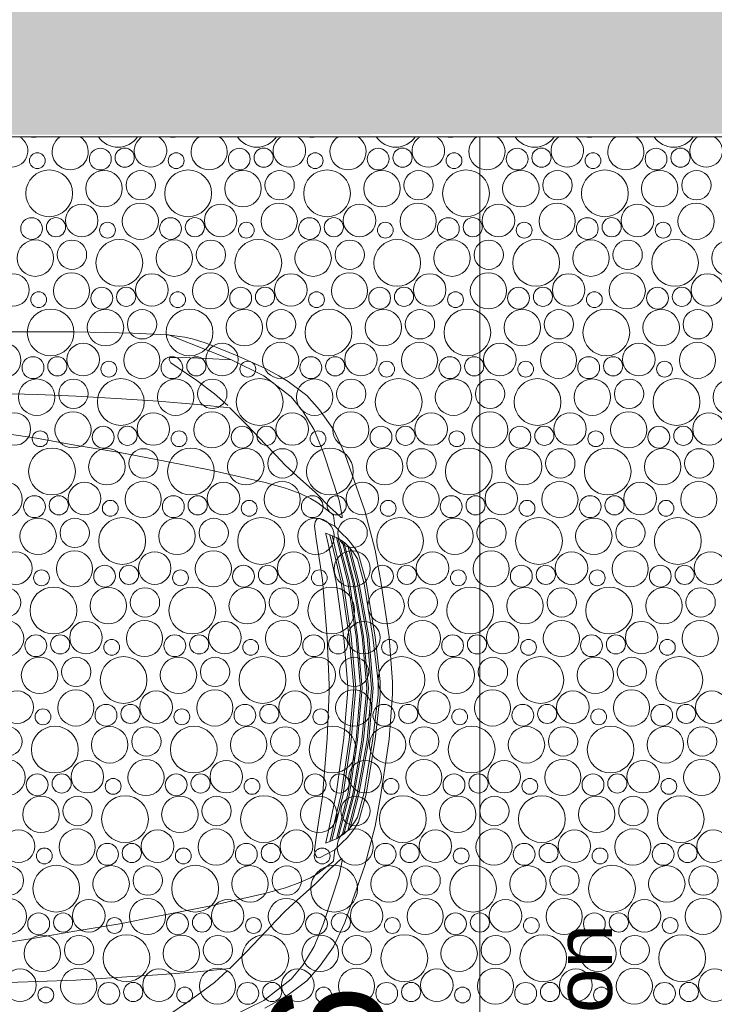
# Model space of a CAD drawing. Header units: metres. Extents: x -167 to 338, y -186 to 508.
# Tile 135 of 256: x 70.96 to 72.78, y 33.73 to 36.31. Entities that reach past the tile are written whole.
import ezdxf
from ezdxf.enums import TextEntityAlignment as Align

# ---------------------------------------------------------------- set-up
doc = ezdxf.new("R2010")
doc.units = ezdxf.units.M
doc.header["$MEASUREMENT"] = 0
doc.linetypes.add('Öffnungslinie Tür Fenster', pattern=[0.23, 0.15, -0.08])
for name, color, linetype in [('50 Sanitäreinrichtung', 7, 'Continuous'), ('60 Gelände 2D Übersicht', 7, 'Continuous'), ('60 Stellplätze', 7, 'Continuous')]:
    doc.layers.add(name, color=color, linetype=linetype)
doc.styles.add('ERSTELLTER_STIL_1', font='arial.ttf')
doc.styles.add('ERSTELLTER_STIL_2', font='arial.ttf')

# ---------------------------------------------------------------- blocks, each defined once
blk = doc.blocks.new('*X45', base_point=(27236.1321, 33357.279))
at = {"layer": '60 Gelände 2D Übersicht', "color": 9, "linetype": 'Continuous', "lineweight": 18}
for centre, radius in [((71.0044, 35.9365), 0.0207), ((71.1695, 35.9406), 0.0286), ((71.2333, 35.9442), 0.0251), ((71.3681, 35.9365), 0.0207), ((71.5332, 35.9406), 0.0286), ((71.597, 35.9442), 0.0251), ((71.7318, 35.9365), 0.0207), ((71.8969, 35.9406), 0.0286), ((71.9607, 35.9442), 0.0251), ((72.0955, 35.9365), 0.0207), ((72.2606, 35.9406), 0.0286), ((72.3244, 35.9442), 0.0251), ((72.4592, 35.9365), 0.0207), ((72.6243, 35.9406), 0.0286), ((72.6882, 35.9442), 0.0251), ((71.0356, 35.8508), 0.0612), ((71.1792, 35.8633), 0.0477), ((71.2752, 35.8721), 0.0384), ((71.3993, 35.8508), 0.0612), ((71.5429, 35.8633), 0.0477), ((71.6389, 35.8721), 0.0384), ((71.763, 35.8508), 0.0612), ((71.9066, 35.8633), 0.0477), ((72.0026, 35.8721), 0.0384), ((72.1267, 35.8508), 0.0612), ((72.2703, 35.8633), 0.0477), ((72.3663, 35.8721), 0.0384), ((72.4904, 35.8508), 0.0612), ((72.634, 35.8633), 0.0477), ((72.73, 35.8721), 0.0384), ((71.1207, 35.7799), 0.0426), ((71.2742, 35.7777), 0.0473), ((71.4844, 35.7799), 0.0426), ((71.6379, 35.7777), 0.0473), ((71.8481, 35.7799), 0.0426), ((72.0016, 35.7777), 0.0473), ((72.2118, 35.7799), 0.0426), ((72.3653, 35.7777), 0.0473), ((72.5755, 35.7799), 0.0426), ((72.729, 35.7777), 0.0473), ((70.9895, 35.7586), 0.0286), ((71.0533, 35.7622), 0.0251), ((71.1881, 35.7545), 0.0207), ((71.3532, 35.7586), 0.0286), ((71.417, 35.7622), 0.0251), ((71.5518, 35.7545), 0.0207), ((71.7169, 35.7586), 0.0286), ((71.7807, 35.7622), 0.0251), ((71.9155, 35.7545), 0.0207), ((72.0806, 35.7586), 0.0286), ((72.1444, 35.7622), 0.0251), ((72.2792, 35.7545), 0.0207), ((72.4443, 35.7586), 0.0286), ((72.5082, 35.7622), 0.0251), ((72.6429, 35.7545), 0.0207), ((70.9992, 35.6813), 0.0477), ((71.0952, 35.6901), 0.0384), ((71.2193, 35.6688), 0.0612), ((71.3629, 35.6813), 0.0477), ((71.4589, 35.6901), 0.0384), ((71.583, 35.6688), 0.0612), ((71.7266, 35.6813), 0.0477), ((71.8226, 35.6901), 0.0384), ((71.9467, 35.6688), 0.0612), ((72.0903, 35.6813), 0.0477), ((72.1863, 35.6901), 0.0384), ((72.3104, 35.6688), 0.0612), ((72.454, 35.6813), 0.0477), ((72.55, 35.6901), 0.0384), ((72.6741, 35.6688), 0.0612), ((72.8177, 35.6813), 0.0477), ((70.9407, 35.5979), 0.0426), ((71.0942, 35.5957), 0.0473), ((71.3044, 35.5979), 0.0426), ((71.4579, 35.5957), 0.0473), ((71.6681, 35.5979), 0.0426), ((71.8216, 35.5957), 0.0473), ((72.0318, 35.5979), 0.0426), ((72.1853, 35.5957), 0.0473), ((72.3955, 35.5979), 0.0426), ((72.549, 35.5957), 0.0473), ((72.7592, 35.5979), 0.0426), ((71.0081, 35.5725), 0.0207), ((71.1732, 35.5766), 0.0286), ((71.237, 35.5802), 0.0251), ((71.3718, 35.5725), 0.0207), ((71.5369, 35.5766), 0.0286), ((71.6007, 35.5802), 0.0251), ((71.7355, 35.5725), 0.0207), ((71.9006, 35.5766), 0.0286), ((71.9644, 35.5802), 0.0251), ((72.0992, 35.5725), 0.0207), ((72.2643, 35.5766), 0.0286), ((72.3282, 35.5802), 0.0251), ((72.4629, 35.5725), 0.0207), ((72.628, 35.5766), 0.0286), ((72.6919, 35.5802), 0.0251), ((71.0393, 35.4868), 0.0612), ((71.1829, 35.4993), 0.0477), ((71.2789, 35.5081), 0.0384), ((71.403, 35.4868), 0.0612), ((71.5466, 35.4993), 0.0477), ((71.6426, 35.5081), 0.0384), ((71.7667, 35.4868), 0.0612), ((71.9103, 35.4993), 0.0477), ((72.0063, 35.5081), 0.0384), ((72.1304, 35.4868), 0.0612), ((72.274, 35.4993), 0.0477), ((72.37, 35.5081), 0.0384), ((72.4941, 35.4868), 0.0612), ((72.6377, 35.4993), 0.0477), ((72.7337, 35.5081), 0.0384), ((70.9142, 35.4138), 0.0473), ((71.1244, 35.4159), 0.0426), ((71.2779, 35.4138), 0.0473), ((71.4881, 35.4159), 0.0426), ((71.6416, 35.4138), 0.0473), ((71.8518, 35.4159), 0.0426), ((72.0053, 35.4138), 0.0473), ((72.2155, 35.4159), 0.0426), ((72.369, 35.4138), 0.0473), ((72.5792, 35.4159), 0.0426), ((72.7327, 35.4138), 0.0473), ((70.9932, 35.3946), 0.0286), ((71.057, 35.3982), 0.0251), ((71.3569, 35.3946), 0.0286), ((71.4207, 35.3982), 0.0251), ((71.7206, 35.3946), 0.0286), ((71.7844, 35.3982), 0.0251), ((72.0843, 35.3946), 0.0286), ((72.1482, 35.3982), 0.0251), ((72.448, 35.3946), 0.0286), ((72.5119, 35.3982), 0.0251), ((71.1918, 35.3905), 0.0207), ((71.5555, 35.3905), 0.0207), ((71.9192, 35.3905), 0.0207), ((72.2829, 35.3905), 0.0207), ((72.6466, 35.3905), 0.0207), ((71.0029, 35.3173), 0.0477), ((71.0989, 35.3261), 0.0384), ((71.223, 35.3048), 0.0612), ((71.3666, 35.3173), 0.0477), ((71.4626, 35.3261), 0.0384), ((71.5867, 35.3048), 0.0612), ((71.7303, 35.3173), 0.0477), ((71.8263, 35.3261), 0.0384), ((71.9504, 35.3048), 0.0612), ((72.094, 35.3173), 0.0477), ((72.19, 35.3261), 0.0384), ((72.3141, 35.3048), 0.0612), ((72.4577, 35.3173), 0.0477), ((72.5537, 35.3261), 0.0384), ((72.6778, 35.3048), 0.0612), ((72.8214, 35.3173), 0.0477), ((70.9444, 35.2339), 0.0426), ((71.0979, 35.2318), 0.0473), ((71.3081, 35.2339), 0.0426), ((71.4616, 35.2318), 0.0473), ((71.6718, 35.2339), 0.0426), ((71.8253, 35.2318), 0.0473), ((72.0355, 35.2339), 0.0426), ((72.189, 35.2318), 0.0473), ((72.3992, 35.2339), 0.0426), ((72.5527, 35.2318), 0.0473), ((72.7629, 35.2339), 0.0426), ((71.1769, 35.2126), 0.0286), ((71.2407, 35.2162), 0.0251), ((71.5406, 35.2126), 0.0286), ((71.6044, 35.2162), 0.0251), ((71.9043, 35.2126), 0.0286), ((71.9682, 35.2162), 0.0251), ((72.268, 35.2126), 0.0286), ((72.3319, 35.2162), 0.0251), ((72.6317, 35.2126), 0.0286), ((72.6956, 35.2162), 0.0251), ((71.0118, 35.2085), 0.0207), ((71.3755, 35.2085), 0.0207), ((71.7392, 35.2085), 0.0207), ((72.1029, 35.2085), 0.0207), ((72.4666, 35.2085), 0.0207), ((71.043, 35.1228), 0.0612), ((71.1866, 35.1353), 0.0477), ((71.2826, 35.1441), 0.0384), ((71.4067, 35.1228), 0.0612), ((71.5503, 35.1353), 0.0477), ((71.6463, 35.1441), 0.0384), ((71.7704, 35.1228), 0.0612), ((71.914, 35.1353), 0.0477), ((72.01, 35.1441), 0.0384), ((72.1341, 35.1228), 0.0612), ((72.2777, 35.1353), 0.0477), ((72.3737, 35.1441), 0.0384), ((72.4978, 35.1228), 0.0612), ((72.6414, 35.1353), 0.0477), ((72.7374, 35.1441), 0.0384), ((70.9179, 35.0498), 0.0473), ((71.1281, 35.0519), 0.0426), ((71.2816, 35.0498), 0.0473), ((71.4918, 35.0519), 0.0426), ((71.6453, 35.0498), 0.0473), ((71.8555, 35.0519), 0.0426), ((72.009, 35.0498), 0.0473), ((72.2192, 35.0519), 0.0426), ((72.3727, 35.0498), 0.0473), ((72.5829, 35.0519), 0.0426), ((72.7364, 35.0498), 0.0473), ((70.9969, 35.0307), 0.0286), ((71.0607, 35.0342), 0.0251), ((71.3606, 35.0307), 0.0286), ((71.4244, 35.0342), 0.0251), ((71.7243, 35.0307), 0.0286), ((71.7882, 35.0342), 0.0251), ((72.088, 35.0307), 0.0286), ((72.1519, 35.0342), 0.0251), ((72.4517, 35.0307), 0.0286), ((72.5156, 35.0342), 0.0251), ((71.1955, 35.0265), 0.0207), ((71.5592, 35.0265), 0.0207), ((71.9229, 35.0265), 0.0207), ((72.2866, 35.0265), 0.0207), ((72.6503, 35.0265), 0.0207), ((71.0066, 34.9533), 0.0477), ((71.1026, 34.9621), 0.0384), ((71.2267, 34.9409), 0.0612), ((71.3703, 34.9533), 0.0477), ((71.4663, 34.9621), 0.0384), ((71.5904, 34.9409), 0.0612), ((71.734, 34.9533), 0.0477), ((71.83, 34.9621), 0.0384), ((71.9541, 34.9409), 0.0612), ((72.0977, 34.9533), 0.0477), ((72.1937, 34.9621), 0.0384), ((72.3178, 34.9409), 0.0612), ((72.4614, 34.9533), 0.0477), ((72.5574, 34.9621), 0.0384), ((72.6815, 34.9409), 0.0612), ((70.9481, 34.8699), 0.0426), ((71.1016, 34.8678), 0.0473), ((71.3118, 34.8699), 0.0426), ((71.4653, 34.8678), 0.0473), ((71.6755, 34.8699), 0.0426), ((71.829, 34.8678), 0.0473), ((72.0392, 34.8699), 0.0426), ((72.1927, 34.8678), 0.0473), ((72.4029, 34.8699), 0.0426), ((72.5564, 34.8678), 0.0473), ((72.7666, 34.8699), 0.0426), ((71.1806, 34.8487), 0.0286), ((71.2444, 34.8522), 0.0251), ((71.5443, 34.8487), 0.0286), ((71.6082, 34.8522), 0.0251), ((71.908, 34.8487), 0.0286), ((71.9719, 34.8522), 0.0251), ((72.2717, 34.8487), 0.0286), ((72.3356, 34.8522), 0.0251), ((72.6354, 34.8487), 0.0286), ((72.6993, 34.8522), 0.0251), ((71.0155, 34.8445), 0.0207), ((71.3792, 34.8445), 0.0207), ((71.7429, 34.8445), 0.0207), ((72.1066, 34.8445), 0.0207), ((72.4703, 34.8445), 0.0207), ((71.0467, 34.7589), 0.0612), ((71.4104, 34.7589), 0.0612), ((71.7741, 34.7589), 0.0612), ((72.1378, 34.7589), 0.0612), ((72.5015, 34.7589), 0.0612), ((70.9226, 34.7801), 0.0384), ((71.1903, 34.7713), 0.0477), ((71.2863, 34.7801), 0.0384), ((71.554, 34.7713), 0.0477), ((71.65, 34.7801), 0.0384), ((71.9177, 34.7713), 0.0477), ((72.0137, 34.7801), 0.0384), ((72.2814, 34.7713), 0.0477), ((72.3774, 34.7801), 0.0384), ((72.6451, 34.7713), 0.0477), ((72.7411, 34.7801), 0.0384), ((70.9216, 34.6858), 0.0473), ((71.1318, 34.6879), 0.0426), ((71.2853, 34.6858), 0.0473), ((71.4955, 34.6879), 0.0426), ((71.649, 34.6858), 0.0473), ((71.8592, 34.6879), 0.0426), ((72.0127, 34.6858), 0.0473), ((72.2229, 34.6879), 0.0426), ((72.3764, 34.6858), 0.0473), ((72.5866, 34.6879), 0.0426), ((72.7401, 34.6858), 0.0473), ((71.0006, 34.6667), 0.0286), ((71.0644, 34.6702), 0.0251), ((71.3643, 34.6667), 0.0286), ((71.4282, 34.6702), 0.0251), ((71.728, 34.6667), 0.0286), ((71.7919, 34.6702), 0.0251), ((72.0917, 34.6667), 0.0286), ((72.1556, 34.6702), 0.0251), ((72.4554, 34.6667), 0.0286), ((72.5193, 34.6702), 0.0251), ((71.1992, 34.6625), 0.0207), ((71.5629, 34.6625), 0.0207), ((71.9266, 34.6625), 0.0207), ((72.2903, 34.6625), 0.0207), ((72.654, 34.6625), 0.0207), ((71.0103, 34.5893), 0.0477), ((71.1063, 34.5981), 0.0384), ((71.2304, 34.5769), 0.0612), ((71.374, 34.5893), 0.0477), ((71.47, 34.5981), 0.0384), ((71.5941, 34.5769), 0.0612), ((71.7377, 34.5893), 0.0477), ((71.8337, 34.5981), 0.0384), ((71.9578, 34.5769), 0.0612), ((72.1014, 34.5893), 0.0477), ((72.1974, 34.5981), 0.0384), ((72.3215, 34.5769), 0.0612), ((72.4651, 34.5893), 0.0477), ((72.5611, 34.5981), 0.0384), ((72.6853, 34.5769), 0.0612), ((70.9518, 34.5059), 0.0426), ((71.1053, 34.5038), 0.0473), ((71.3155, 34.5059), 0.0426), ((71.469, 34.5038), 0.0473), ((71.6792, 34.5059), 0.0426), ((71.8327, 34.5038), 0.0473), ((72.0429, 34.5059), 0.0426), ((72.1964, 34.5038), 0.0473), ((72.4066, 34.5059), 0.0426), ((72.5601, 34.5038), 0.0473), ((72.7704, 34.5059), 0.0426), ((71.1843, 34.4847), 0.0286), ((71.2482, 34.4882), 0.0251), ((71.548, 34.4847), 0.0286), ((71.6119, 34.4882), 0.0251), ((71.9117, 34.4847), 0.0286), ((71.9756, 34.4882), 0.0251), ((72.2754, 34.4847), 0.0286), ((72.3393, 34.4882), 0.0251), ((72.6392, 34.4847), 0.0286), ((72.703, 34.4882), 0.0251), ((71.0192, 34.4805), 0.0207), ((71.3829, 34.4805), 0.0207), ((71.7466, 34.4805), 0.0207), ((72.1103, 34.4805), 0.0207), ((72.474, 34.4805), 0.0207), ((70.9263, 34.4161), 0.0384), ((71.0504, 34.3949), 0.0612), ((71.194, 34.4073), 0.0477), ((71.29, 34.4161), 0.0384), ((71.4141, 34.3949), 0.0612), ((71.5577, 34.4073), 0.0477), ((71.6537, 34.4161), 0.0384), ((71.7778, 34.3949), 0.0612), ((71.9214, 34.4073), 0.0477), ((72.0174, 34.4161), 0.0384), ((72.1415, 34.3949), 0.0612), ((72.2851, 34.4073), 0.0477), ((72.3811, 34.4161), 0.0384), ((72.5053, 34.3949), 0.0612), ((72.6488, 34.4073), 0.0477), ((72.7449, 34.4161), 0.0384), ((70.9253, 34.3218), 0.0473), ((71.1355, 34.3239), 0.0426), ((71.289, 34.3218), 0.0473), ((71.4992, 34.3239), 0.0426), ((71.6527, 34.3218), 0.0473), ((71.8629, 34.3239), 0.0426), ((72.0164, 34.3218), 0.0473), ((72.2266, 34.3239), 0.0426), ((72.3801, 34.3218), 0.0473), ((72.5904, 34.3239), 0.0426), ((72.7438, 34.3218), 0.0473), ((71.0043, 34.3027), 0.0286), ((71.0682, 34.3062), 0.0251), ((71.368, 34.3027), 0.0286), ((71.4319, 34.3062), 0.0251), ((71.7317, 34.3027), 0.0286), ((71.7956, 34.3062), 0.0251), ((72.0954, 34.3027), 0.0286), ((72.1593, 34.3062), 0.0251), ((72.4592, 34.3027), 0.0286), ((72.523, 34.3062), 0.0251), ((71.2029, 34.2985), 0.0207), ((71.5666, 34.2985), 0.0207), ((71.9303, 34.2985), 0.0207), ((72.294, 34.2985), 0.0207), ((72.6577, 34.2985), 0.0207), ((71.014, 34.2253), 0.0477), ((71.11, 34.2341), 0.0384), ((71.2341, 34.2129), 0.0612), ((71.3777, 34.2253), 0.0477), ((71.4737, 34.2341), 0.0384), ((71.5978, 34.2129), 0.0612), ((71.7414, 34.2253), 0.0477), ((71.8374, 34.2341), 0.0384), ((71.9615, 34.2129), 0.0612), ((72.1051, 34.2253), 0.0477), ((72.2011, 34.2341), 0.0384), ((72.3253, 34.2129), 0.0612), ((72.4688, 34.2253), 0.0477), ((72.5649, 34.2341), 0.0384), ((72.689, 34.2129), 0.0612), ((70.9555, 34.1419), 0.0426), ((71.109, 34.1398), 0.0473), ((71.3192, 34.1419), 0.0426), ((71.4727, 34.1398), 0.0473), ((71.6829, 34.1419), 0.0426), ((71.8364, 34.1398), 0.0473), ((72.0466, 34.1419), 0.0426), ((72.2001, 34.1398), 0.0473), ((72.4104, 34.1419), 0.0426), ((72.5638, 34.1398), 0.0473), ((72.7741, 34.1419), 0.0426), ((71.0229, 34.1165), 0.0207), ((71.188, 34.1207), 0.0286), ((71.2519, 34.1242), 0.0251), ((71.3866, 34.1165), 0.0207), ((71.5517, 34.1207), 0.0286), ((71.6156, 34.1242), 0.0251), ((71.7503, 34.1165), 0.0207), ((71.9154, 34.1207), 0.0286), ((71.9793, 34.1242), 0.0251), ((72.114, 34.1165), 0.0207), ((72.2792, 34.1207), 0.0286), ((72.343, 34.1242), 0.0251), ((72.4777, 34.1165), 0.0207), ((72.6429, 34.1207), 0.0286), ((72.7067, 34.1242), 0.0251), ((70.93, 34.0521), 0.0384), ((71.0541, 34.0309), 0.0612), ((71.1977, 34.0433), 0.0477), ((71.2937, 34.0521), 0.0384), ((71.4178, 34.0309), 0.0612), ((71.5614, 34.0433), 0.0477), ((71.6574, 34.0521), 0.0384), ((71.7815, 34.0309), 0.0612), ((71.9251, 34.0433), 0.0477), ((72.0211, 34.0521), 0.0384), ((72.1453, 34.0309), 0.0612), ((72.2888, 34.0433), 0.0477), ((72.3849, 34.0521), 0.0384), ((72.509, 34.0309), 0.0612), ((72.6525, 34.0433), 0.0477), ((72.7486, 34.0521), 0.0384), ((70.929, 33.9578), 0.0473), ((71.1392, 33.9599), 0.0426), ((71.2927, 33.9578), 0.0473), ((71.5029, 33.9599), 0.0426), ((71.6564, 33.9578), 0.0473), ((71.8666, 33.9599), 0.0426), ((72.0201, 33.9578), 0.0473), ((72.2304, 33.9599), 0.0426), ((72.3838, 33.9578), 0.0473), ((72.5941, 33.9599), 0.0426), ((72.7475, 33.9578), 0.0473), ((71.008, 33.9387), 0.0286), ((71.0719, 33.9422), 0.0251), ((71.2066, 33.9345), 0.0207), ((71.3717, 33.9387), 0.0286), ((71.4356, 33.9422), 0.0251), ((71.5703, 33.9345), 0.0207), ((71.7354, 33.9387), 0.0286), ((71.7993, 33.9422), 0.0251), ((71.934, 33.9345), 0.0207), ((72.0992, 33.9387), 0.0286), ((72.163, 33.9422), 0.0251), ((72.2977, 33.9345), 0.0207), ((72.4629, 33.9387), 0.0286), ((72.5267, 33.9422), 0.0251), ((72.6614, 33.9345), 0.0207), ((71.0177, 33.8613), 0.0477), ((71.1137, 33.8701), 0.0384), ((71.2378, 33.8489), 0.0612), ((71.3814, 33.8613), 0.0477), ((71.4774, 33.8701), 0.0384), ((71.6015, 33.8489), 0.0612), ((71.7451, 33.8613), 0.0477), ((71.8411, 33.8701), 0.0384), ((71.9653, 33.8489), 0.0612), ((72.1088, 33.8613), 0.0477), ((72.2049, 33.8701), 0.0384), ((72.329, 33.8489), 0.0612), ((72.4725, 33.8613), 0.0477), ((72.5686, 33.8701), 0.0384), ((72.6927, 33.8489), 0.0612), ((70.9592, 33.778), 0.0426), ((71.1127, 33.7758), 0.0473), ((71.3229, 33.778), 0.0426), ((71.4764, 33.7758), 0.0473), ((71.6866, 33.778), 0.0426), ((71.8401, 33.7758), 0.0473), ((72.0504, 33.778), 0.0426), ((72.2038, 33.7758), 0.0473), ((72.4141, 33.778), 0.0426), ((72.5675, 33.7758), 0.0473), ((72.7778, 33.778), 0.0426), ((71.0266, 33.7525), 0.0207), ((71.1917, 33.7567), 0.0286), ((71.2556, 33.7602), 0.0251), ((71.3903, 33.7525), 0.0207), ((71.5554, 33.7567), 0.0286), ((71.6193, 33.7602), 0.0251), ((71.754, 33.7525), 0.0207), ((71.9192, 33.7567), 0.0286), ((71.983, 33.7602), 0.0251), ((72.1177, 33.7525), 0.0207), ((72.2829, 33.7567), 0.0286), ((72.3467, 33.7602), 0.0251), ((72.4814, 33.7525), 0.0207), ((72.6466, 33.7567), 0.0286), ((72.7104, 33.7602), 0.0251)]:
    blk.add_circle(centre, radius, dxfattribs=at)
for centre, radius, start, end in [((70.937, 35.9619), 0.0426, 118.9408, 61.0592), ((70.9954, 36.0453), 0.0477, 255.274, 284.726), ((71.0905, 35.9597), 0.0473, 123.5984, 56.4016), ((71.2156, 36.0328), 0.0612, 213.3832, 326.6168), ((71.3007, 35.9619), 0.0426, 118.9408, 61.0592), ((71.3592, 36.0453), 0.0477, 255.274, 284.726), ((71.4542, 35.9597), 0.0473, 123.5984, 56.4016), ((71.5793, 36.0328), 0.0612, 213.3832, 326.6168), ((71.6644, 35.9619), 0.0426, 118.9408, 61.0592), ((71.7229, 36.0453), 0.0477, 255.274, 284.726), ((71.8179, 35.9597), 0.0473, 123.5984, 56.4016), ((71.943, 36.0328), 0.0612, 213.3832, 326.6168), ((72.0281, 35.9619), 0.0426, 118.9408, 61.0592), ((72.0866, 36.0453), 0.0477, 255.274, 284.726), ((72.1816, 35.9597), 0.0473, 123.5984, 56.4016), ((72.3067, 36.0328), 0.0612, 213.3832, 326.6168), ((72.3918, 35.9619), 0.0426, 118.9408, 61.0592), ((72.4503, 36.0453), 0.0477, 255.274, 284.726), ((72.5453, 35.9597), 0.0473, 123.5984, 56.4016), ((72.6704, 36.0328), 0.0612, 213.3832, 326.6168), ((72.7555, 35.9619), 0.0426, 118.9408, 61.0592)]:
    blk.add_arc(centre, radius, start, end, dxfattribs=at)
blk = doc.blocks.new('Oberklassewagen 27')
at = {"layer": '60 Stellplätze', "color": 7, "linetype": 'Continuous', "lineweight": 13}
for p, q in [((-0.5464, 0.8175), (-0.4613, 0.8595)), ((-0.3029, 0.8517), (-0.3437, 0.8236)), ((-0.5489, 0.8374), (-0.5856, 0.8176)), ((-0.6101, 0.8029), (-0.6593, 0.7661)), ((-0.5464, 0.8175), (-0.6179, 0.7621)), ((-0.6179, 0.7621), (-0.5464, 0.8175)), ((-0.5856, 0.8176), (-0.6101, 0.8029)), ((-0.3709, 0.805), (-0.4173, 0.7706)), ((-0.3437, 0.8236), (-0.3709, 0.805)), ((0.046, 0.7681), (0.3633, 0.778)), ((-0.6593, 0.7661), (-0.6921, 0.7284)), ((-0.6179, 0.7621), (-0.6484, 0.7251)), ((-0.6484, 0.7251), (-0.6179, 0.7621)), ((-0.4173, 0.7706), (-0.4517, 0.7396)), ((-0.3728, 0.7424), (-0.2684, 0.7509)), ((-0.2684, 0.7509), (-0.1749, 0.7569)), ((-0.1749, 0.7569), (-0.0546, 0.7641)), ((-0.0546, 0.7641), (0.046, 0.7681)), ((-0.6921, 0.7284), (-0.7285, 0.6768)), ((-0.6484, 0.7251), (-0.6781, 0.676)), ((-0.6781, 0.676), (-0.6484, 0.7251)), ((-0.501, 0.6903), (-0.4575, 0.7339)), ((-0.4575, 0.7339), (-0.3728, 0.7424)), ((-0.7285, 0.6768), (-0.7588, 0.6132)), ((-0.6781, 0.676), (-0.7025, 0.6161)), ((-0.7025, 0.6161), (-0.6781, 0.676)), ((-0.5515, 0.6369), (-0.501, 0.6903)), ((-0.5515, 0.6369), (-0.501, 0.6903)), ((0.1627, 0.671), (0.0491, 0.6538)), ((0.0491, 0.6538), (0.1627, 0.671)), ((0.0491, 0.6538), (-0.0515, 0.636)), ((-0.0515, 0.6359), (0.0491, 0.6538)), ((-0.5775, 0.6094), (-0.5515, 0.6369)), ((-0.5775, 0.6094), (-0.5515, 0.6369)), ((-0.0515, 0.636), (-0.1693, 0.6167)), ((-0.1693, 0.6167), (-0.0515, 0.6359)), ((-0.7588, 0.6132), (-0.7783, 0.5561)), ((-0.7025, 0.6161), (-0.744, 0.4909)), ((-0.744, 0.4909), (-0.7025, 0.6161)), ((-0.6022, 0.5835), (-0.5775, 0.6094)), ((-0.5787, 0.6082), (-0.5775, 0.6094)), ((-0.2645, 0.5982), (-0.4035, 0.571)), ((-0.4035, 0.571), (-0.2645, 0.5982)), ((-0.1693, 0.6167), (-0.2645, 0.5982)), ((-0.2645, 0.5982), (-0.1693, 0.6167)), ((-0.6337, 0.555), (-0.6022, 0.5835)), ((-0.4035, 0.571), (-0.5494, 0.538)), ((-0.5494, 0.538), (-0.4035, 0.571)), ((-0.7783, 0.5561), (-0.811, 0.464)), ((-0.6814, 0.5121), (-0.6337, 0.555)), ((-0.6028, 0.523), (-0.6411, 0.5092)), ((-0.6411, 0.5091), (-0.6028, 0.523)), ((-0.5494, 0.538), (-0.6028, 0.523)), ((-0.6028, 0.523), (-0.5494, 0.538)), ((-0.744, 0.4909), (-0.7517, 0.4512)), ((-0.7517, 0.4512), (-0.744, 0.4909)), ((-0.7229, 0.4704), (-0.6814, 0.5121)), ((-0.6683, 0.4964), (-0.688, 0.4848)), ((-0.688, 0.4848), (-0.6683, 0.4964)), ((-0.6814, 0.5121), (-0.679, 0.5143)), ((-0.6411, 0.5092), (-0.6683, 0.4964)), ((-0.6683, 0.4964), (-0.6411, 0.5091)), ((-0.811, 0.464), (-0.825, 0.4111)), ((-0.725, 0.4684), (-0.749, 0.4464)), ((-0.688, 0.4848), (-0.7273, 0.4549)), ((-0.7273, 0.4549), (-0.688, 0.4848)), ((-0.7253, 0.4681), (-0.7229, 0.4704)), ((-0.7229, 0.4704), (-0.7226, 0.4708)), ((-0.7517, 0.4512), (-0.7511, 0.447)), ((-0.7511, 0.447), (-0.7517, 0.4512)), ((-0.7511, 0.447), (-0.749, 0.4464)), ((-0.749, 0.4464), (-0.7511, 0.447)), ((-0.7319, 0.4236), (-0.7285, 0.4523)), ((-0.7319, 0.4236), (-0.7285, 0.4523)), ((-0.6921, 0.4441), (-0.7319, 0.4236)), ((-0.7285, 0.4523), (-0.7273, 0.4549)), ((-0.7285, 0.4523), (-0.7273, 0.4549)), ((-0.6851, 0.4422), (-0.6921, 0.4441)), ((-0.6804, 0.4357), (-0.6851, 0.4422)), ((-0.7319, 0.4236), (-0.7516, 0.4037)), ((-0.6833, 0.3908), (-0.6787, 0.4242)), ((-0.6787, 0.4242), (-0.6804, 0.4357)), ((-0.825, 0.4111), (-0.8375, 0.3615)), ((-0.7644, 0.3915), (-0.7762, 0.3776)), ((-0.7705, 0.2776), (-0.741, 0.3921)), ((-0.7366, 0.3945), (-0.7667, 0.2776)), ((-0.7516, 0.4037), (-0.7644, 0.3915)), ((-0.7387, 0.3937), (-0.7577, 0.3809)), ((-0.7577, 0.3809), (-0.7387, 0.3937)), ((-0.7542, 0.2776), (-0.7249, 0.3992)), ((-0.7194, 0.4015), (-0.7492, 0.2776)), ((-0.7084, 0.4059), (-0.7387, 0.3937)), ((-0.7387, 0.3937), (-0.7084, 0.4059)), ((-0.7152, 0.3774), (-0.7088, 0.4038)), ((-0.7088, 0.4038), (-0.7152, 0.3774)), ((-0.7088, 0.4038), (-0.7084, 0.4059)), ((-0.7084, 0.4059), (-0.7088, 0.4038)), ((-0.6997, 0.2837), (-0.6833, 0.3908)), ((-0.8375, 0.3615), (-0.853, 0.2793)), ((-0.7951, 0.2776), (-0.7725, 0.3658)), ((-0.7941, 0.3505), (-0.7851, 0.3656)), ((-0.7851, 0.3656), (-0.7941, 0.3505)), ((-0.7666, 0.3725), (-0.791, 0.2776)), ((-0.7829, 0.3684), (-0.7851, 0.3656)), ((-0.7762, 0.3776), (-0.7829, 0.3684)), ((-0.7828, 0.2776), (-0.7559, 0.3821)), ((-0.7513, 0.3852), (-0.779, 0.2776)), ((-0.769, 0.3702), (-0.778, 0.359)), ((-0.778, 0.359), (-0.769, 0.3702)), ((-0.7577, 0.3809), (-0.769, 0.3702)), ((-0.769, 0.3702), (-0.7577, 0.3809)), ((-0.7358, 0.2777), (-0.7152, 0.3774)), ((-0.7152, 0.3774), (-0.7358, 0.2777)), ((-0.8147, 0.2776), (-0.7941, 0.3505)), ((-0.7941, 0.3505), (-0.8147, 0.2776)), ((-0.7913, 0.3382), (-0.8092, 0.2728)), ((-0.8092, 0.2728), (-0.7913, 0.3382)), ((-0.784, 0.3511), (-0.7913, 0.3382)), ((-0.7913, 0.3382), (-0.784, 0.3511)), ((-0.778, 0.359), (-0.784, 0.3511)), ((-0.784, 0.3511), (-0.778, 0.359)), ((-0.7121, 0.132), (-0.6997, 0.2837)), ((-0.853, 0.2793), (-0.8746, 0.1339)), ((-0.8147, 0.2776), (-0.8375, 0.1337)), ((-0.8092, 0.2728), (-0.8321, 0.133)), ((-0.8321, 0.133), (-0.8092, 0.2728)), ((-0.7951, 0.2776), (-0.8209, 0.1351)), ((-0.8209, 0.1351), (-0.7951, 0.2776)), ((-0.8168, 0.1351), (-0.791, 0.2776)), ((-0.791, 0.2776), (-0.8168, 0.1351)), ((-0.7828, 0.2776), (-0.8073, 0.1351)), ((-0.8073, 0.1351), (-0.7828, 0.2776)), ((-0.8034, 0.1351), (-0.779, 0.2776)), ((-0.779, 0.2776), (-0.8034, 0.1351)), ((-0.7705, 0.2776), (-0.7917, 0.1351)), ((-0.7917, 0.1351), (-0.7705, 0.2776)), ((-0.7879, 0.1351), (-0.7667, 0.2776)), ((-0.7667, 0.2776), (-0.7879, 0.1351)), ((-0.7542, 0.2776), (-0.7747, 0.1351)), ((-0.7747, 0.1351), (-0.7542, 0.2776)), ((-0.7698, 0.1351), (-0.7492, 0.2776)), ((-0.7492, 0.2776), (-0.7698, 0.1351)), ((-0.7562, 0.1314), (-0.7358, 0.2777)), ((-0.7358, 0.2777), (-0.7562, 0.1314)), ((-0.8746, 0.1339), (-0.8829, 0.0161)), ((-0.8511, 0.0173), (-0.8375, 0.1337)), ((-0.8375, 0.1337), (-0.8511, 0.0173)), ((-0.8321, 0.133), (-0.8455, 0.0178)), ((-0.8455, 0.0178), (-0.8321, 0.133)), ((-0.8209, 0.1351), (-0.8323, 0)), ((-0.8323, 0), (-0.8209, 0.1351)), ((-0.8282, 0), (-0.8168, 0.1351)), ((-0.8168, 0.1351), (-0.8282, 0)), ((-0.8073, 0.1351), (-0.82, 0)), ((-0.82, 0), (-0.8073, 0.1351)), ((-0.8162, 0), (-0.8034, 0.1351)), ((-0.8034, 0.1351), (-0.8162, 0)), ((-0.7917, 0.1351), (-0.8038, 0)), ((-0.8038, 0), (-0.7917, 0.1351)), ((-0.7999, 0), (-0.7879, 0.1351)), ((-0.7879, 0.1351), (-0.7999, 0)), ((-0.7747, 0.1351), (-0.7873, 0)), ((-0.7873, 0), (-0.7747, 0.1351)), ((-0.7824, 0), (-0.7698, 0.1351)), ((-0.7698, 0.1351), (-0.7824, 0)), ((-0.7653, 0.0147), (-0.7562, 0.1314)), ((-0.7562, 0.1314), (-0.7653, 0.0147)), ((-0.7172, 0.0084), (-0.7121, 0.132)), ((-0.8829, 0), (-0.8829, 0.0161)), ((-0.8829, 0.0161), (-0.8829, 0)), ((-0.8829, 0), (-0.8829, 0.0161)), ((-0.8829, 0.0161), (-0.8829, 0)), ((-0.8829, 0), (-0.8829, -0.0161)), ((-0.8829, -0.0161), (-0.8829, 0)), ((-0.8829, 0), (-0.8829, -0.0161)), ((-0.8829, -0.0161), (-0.8829, 0)), ((-0.8511, 0), (-0.8511, 0.0173)), ((-0.8511, 0.0173), (-0.8511, 0)), ((-0.8455, 0.0178), (-0.8456, 0)), ((-0.8456, 0), (-0.8455, 0.0178)), ((-0.8209, -0.1351), (-0.8323, 0)), ((-0.8323, 0), (-0.8209, -0.1351)), ((-0.8282, 0), (-0.8168, -0.1351)), ((-0.8168, -0.1351), (-0.8282, 0)), ((-0.8073, -0.1351), (-0.82, 0)), ((-0.82, 0), (-0.8073, -0.1351)), ((-0.8162, 0), (-0.8034, -0.1351)), ((-0.8034, -0.1351), (-0.8162, 0)), ((-0.7917, -0.1351), (-0.8038, 0)), ((-0.8038, 0), (-0.7917, -0.1351)), ((-0.7999, 0), (-0.7879, -0.1351)), ((-0.7879, -0.1351), (-0.7999, 0)), ((-0.7747, -0.1351), (-0.7873, 0)), ((-0.7873, 0), (-0.7747, -0.1351)), ((-0.7824, 0), (-0.7698, -0.1351)), ((-0.7698, -0.1351), (-0.7824, 0)), ((-0.766, 0), (-0.7653, 0.0147)), ((-0.7653, 0.0147), (-0.766, 0)), ((-0.7172, 0), (-0.7172, 0.0084)), ((-0.7172, 0), (-0.7172, -0.0084)), ((-0.8746, -0.1339), (-0.8829, -0.0161)), ((-0.8511, 0), (-0.8511, -0.0173)), ((-0.8511, -0.0173), (-0.8511, 0)), ((-0.8511, -0.0173), (-0.8375, -0.1337)), ((-0.8375, -0.1337), (-0.8511, -0.0173)), ((-0.8455, -0.0178), (-0.8456, 0)), ((-0.8456, 0), (-0.8455, -0.0178)), ((-0.8321, -0.133), (-0.8455, -0.0178)), ((-0.8455, -0.0178), (-0.8321, -0.133)), ((-0.766, 0), (-0.7653, -0.0147)), ((-0.7653, -0.0147), (-0.766, 0)), ((-0.7653, -0.0147), (-0.7562, -0.1314)), ((-0.7562, -0.1314), (-0.7653, -0.0147)), ((-0.7172, -0.0084), (-0.7121, -0.132)), ((-0.853, -0.2793), (-0.8746, -0.1339)), ((-0.8147, -0.2776), (-0.8375, -0.1337)), ((-0.8092, -0.2728), (-0.8321, -0.133)), ((-0.8321, -0.133), (-0.8092, -0.2728)), ((-0.7951, -0.2776), (-0.8209, -0.1351)), ((-0.8209, -0.1351), (-0.7951, -0.2776)), ((-0.8168, -0.1351), (-0.791, -0.2776)), ((-0.791, -0.2776), (-0.8168, -0.1351)), ((-0.7828, -0.2776), (-0.8073, -0.1351)), ((-0.8073, -0.1351), (-0.7828, -0.2776)), ((-0.8034, -0.1351), (-0.779, -0.2776)), ((-0.779, -0.2776), (-0.8034, -0.1351)), ((-0.7705, -0.2776), (-0.7917, -0.1351)), ((-0.7917, -0.1351), (-0.7705, -0.2776)), ((-0.7879, -0.1351), (-0.7667, -0.2776)), ((-0.7667, -0.2776), (-0.7879, -0.1351)), ((-0.7542, -0.2776), (-0.7747, -0.1351)), ((-0.7747, -0.1351), (-0.7542, -0.2776)), ((-0.7698, -0.1351), (-0.7492, -0.2776)), ((-0.7492, -0.2776), (-0.7698, -0.1351)), ((-0.7562, -0.1314), (-0.7358, -0.2777)), ((-0.7358, -0.2777), (-0.7562, -0.1314)), ((-0.7121, -0.132), (-0.6997, -0.2837)), ((-0.8375, -0.3615), (-0.853, -0.2793)), ((-0.8147, -0.2776), (-0.7941, -0.3505)), ((-0.7941, -0.3505), (-0.8147, -0.2776)), ((-0.7913, -0.3382), (-0.8092, -0.2728)), ((-0.8092, -0.2728), (-0.7913, -0.3382)), ((-0.7951, -0.2776), (-0.7725, -0.3658)), ((-0.7666, -0.3725), (-0.791, -0.2776)), ((-0.7828, -0.2776), (-0.7559, -0.3821)), ((-0.7513, -0.3852), (-0.779, -0.2776)), ((-0.7705, -0.2776), (-0.741, -0.3921)), ((-0.7366, -0.3945), (-0.7667, -0.2776)), ((-0.7542, -0.2776), (-0.7249, -0.3992)), ((-0.7194, -0.4015), (-0.7492, -0.2776)), ((-0.7358, -0.2777), (-0.7152, -0.3774)), ((-0.7152, -0.3774), (-0.7358, -0.2777)), ((-0.6997, -0.2837), (-0.6833, -0.3908)), ((-0.7941, -0.3505), (-0.7851, -0.3656)), ((-0.7851, -0.3656), (-0.7941, -0.3505)), ((-0.784, -0.3511), (-0.7913, -0.3382)), ((-0.7913, -0.3382), (-0.784, -0.3511)), ((-0.778, -0.359), (-0.784, -0.3511)), ((-0.784, -0.3511), (-0.778, -0.359)), ((-0.769, -0.3702), (-0.778, -0.359)), ((-0.778, -0.359), (-0.769, -0.3702)), ((-0.825, -0.4111), (-0.8375, -0.3615)), ((-0.7829, -0.3684), (-0.7851, -0.3656)), ((-0.7762, -0.3776), (-0.7829, -0.3684)), ((-0.7644, -0.3915), (-0.7762, -0.3776)), ((-0.7577, -0.3809), (-0.769, -0.3702)), ((-0.769, -0.3702), (-0.7577, -0.3809)), ((-0.7387, -0.3937), (-0.7577, -0.3809)), ((-0.7577, -0.3809), (-0.7387, -0.3937)), ((-0.7152, -0.3774), (-0.7088, -0.4038)), ((-0.7088, -0.4038), (-0.7152, -0.3774)), ((-0.811, -0.464), (-0.825, -0.4111)), ((-0.7516, -0.4037), (-0.7644, -0.3915)), ((-0.7319, -0.4236), (-0.7516, -0.4037)), ((-0.7084, -0.4059), (-0.7387, -0.3937)), ((-0.7387, -0.3937), (-0.7084, -0.4059)), ((-0.7088, -0.4038), (-0.7084, -0.4059)), ((-0.7084, -0.4059), (-0.7088, -0.4038)), ((-0.6833, -0.3908), (-0.6787, -0.4242)), ((-0.6921, -0.4441), (-0.7319, -0.4236)), ((-0.7319, -0.4236), (-0.7285, -0.4523)), ((-0.7319, -0.4236), (-0.7285, -0.4523)), ((-0.6804, -0.4357), (-0.6851, -0.4422)), ((-0.6787, -0.4242), (-0.6804, -0.4357)), ((-0.7517, -0.4512), (-0.7511, -0.447)), ((-0.7511, -0.447), (-0.7517, -0.4512)), ((-0.744, -0.4909), (-0.7517, -0.4512)), ((-0.7517, -0.4512), (-0.744, -0.4909)), ((-0.7511, -0.447), (-0.749, -0.4464)), ((-0.749, -0.4464), (-0.7511, -0.447)), ((-0.725, -0.4684), (-0.749, -0.4464)), ((-0.7285, -0.4523), (-0.7273, -0.4549)), ((-0.7285, -0.4523), (-0.7273, -0.4549)), ((-0.688, -0.4848), (-0.7273, -0.4549)), ((-0.7273, -0.4549), (-0.688, -0.4848)), ((-0.6851, -0.4422), (-0.6921, -0.4441)), ((-0.7783, -0.5561), (-0.811, -0.464)), ((-0.7253, -0.4681), (-0.7229, -0.4704)), ((-0.7229, -0.4704), (-0.7226, -0.4708)), ((-0.7229, -0.4704), (-0.6814, -0.5121)), ((-0.6683, -0.4964), (-0.688, -0.4848)), ((-0.688, -0.4848), (-0.6683, -0.4964)), ((-0.7025, -0.6161), (-0.744, -0.4909)), ((-0.744, -0.4909), (-0.7025, -0.6161)), ((-0.6814, -0.5121), (-0.6337, -0.555)), ((-0.6814, -0.5121), (-0.679, -0.5143)), ((-0.6411, -0.5092), (-0.6683, -0.4964)), ((-0.6683, -0.4964), (-0.6411, -0.5091)), ((-0.6411, -0.5091), (-0.6028, -0.523)), ((-0.6028, -0.523), (-0.6411, -0.5092)), ((-0.5494, -0.538), (-0.6028, -0.523)), ((-0.6028, -0.523), (-0.5494, -0.538)), ((-0.4035, -0.571), (-0.5494, -0.538)), ((-0.5494, -0.538), (-0.4035, -0.571)), ((-0.7588, -0.6132), (-0.7783, -0.5561)), ((-0.6337, -0.555), (-0.6022, -0.5835)), ((-0.6022, -0.5835), (-0.5775, -0.6094)), ((-0.2645, -0.5982), (-0.4035, -0.571)), ((-0.4035, -0.571), (-0.2645, -0.5982)), ((-0.7285, -0.6768), (-0.7588, -0.6132)), ((-0.6781, -0.676), (-0.7025, -0.6161)), ((-0.7025, -0.6161), (-0.6781, -0.676)), ((-0.5787, -0.6082), (-0.5775, -0.6094)), ((-0.5775, -0.6094), (-0.5515, -0.6369)), ((-0.5775, -0.6094), (-0.5515, -0.6369)), ((-0.1693, -0.6167), (-0.2645, -0.5982)), ((-0.2645, -0.5982), (-0.1693, -0.6167)), ((-0.0515, -0.636), (-0.1693, -0.6167)), ((-0.1693, -0.6167), (-0.0515, -0.6359)), ((-0.5515, -0.6369), (-0.501, -0.6903)), ((-0.5515, -0.6369), (-0.501, -0.6903)), ((-0.0515, -0.6359), (0.0491, -0.6538)), ((0.0491, -0.6538), (-0.0515, -0.636)), ((0.1627, -0.671), (0.0491, -0.6538)), ((0.0491, -0.6538), (0.1627, -0.671)), ((-0.6921, -0.7284), (-0.7285, -0.6768)), ((-0.6484, -0.7251), (-0.6781, -0.676)), ((-0.6781, -0.676), (-0.6484, -0.7251)), ((-0.501, -0.6903), (-0.4575, -0.7339)), ((-0.6593, -0.7661), (-0.6921, -0.7284)), ((-0.6179, -0.7621), (-0.6484, -0.7251)), ((-0.6484, -0.7251), (-0.6179, -0.7621)), ((-0.4575, -0.7339), (-0.3728, -0.7424)), ((-0.4173, -0.7706), (-0.4517, -0.7396)), ((-0.3728, -0.7424), (-0.2684, -0.7509)), ((-0.6101, -0.8029), (-0.6593, -0.7661)), ((-0.5464, -0.8175), (-0.6179, -0.7621)), ((-0.6179, -0.7621), (-0.5464, -0.8175)), ((-0.3709, -0.805), (-0.4173, -0.7706)), ((-0.2684, -0.7509), (-0.1749, -0.7569)), ((-0.1749, -0.7569), (-0.0546, -0.7641)), ((-0.0546, -0.7641), (0.046, -0.7681)), ((0.046, -0.7681), (0.3633, -0.778)), ((-0.5856, -0.8176), (-0.6101, -0.8029)), ((-0.5489, -0.8374), (-0.5856, -0.8176)), ((-0.5464, -0.8175), (-0.4613, -0.8595)), ((-0.3437, -0.8236), (-0.3709, -0.805)), ((-0.3029, -0.8517), (-0.3437, -0.8236)), ((-0.4794, -0.8688), (-0.5489, -0.8374)), ((-0.4081, -0.8973), (-0.4794, -0.8688)), ((-0.4613, -0.8595), (-0.4614, -0.8595)), ((-0.4613, -0.8595), (-0.4614, -0.8595)), ((-0.2964, -0.9246), (-0.4613, -0.8595)), ((-0.3965, -0.8629), (-0.4613, -0.8595)), ((-0.3327, -0.8655), (-0.3965, -0.8629)), ((-0.2997, -0.8645), (-0.3327, -0.8655)), ((-0.3029, -0.8517), (-0.2982, -0.8598)), ((-0.2982, -0.8598), (-0.2997, -0.8645)), ((-0.3925, -0.9036), (-0.4081, -0.8973)), ((-0.3621, -0.9136), (-0.3925, -0.9036)), ((-0.3392, -0.9188), (-0.3621, -0.9136)), ((-0.2936, -0.9246), (-0.3392, -0.9188)), ((-0.2936, -0.9246), (-0.2964, -0.9246)), ((-0.2964, -0.9246), (-0.2936, -0.9246)), ((-0.2028, -0.9288), (-0.2936, -0.9246)), ((-0.133, -0.9311), (-0.2028, -0.9288)), ((-0.0496, -0.9323), (-0.133, -0.9311)), ((0.204, -0.9323), (-0.0496, -0.9323))]:
    blk.add_line(p, q, dxfattribs=at)
blk = doc.blocks.new('Parkplätze 27')
at = {"layer": '60 Stellplätze', "color": 7, "linetype": 'Continuous', "lineweight": 13, "style": 'ERSTELLTER_STIL_2'}
for tag, p in [('num_start_0', (0.4, 0.4171)), ('num_start_1', (3.15, 0.4171)), ('num_start_2', (5.9, 0.4146)), ('num_start_3', (8.65, 0.4171)), ('num_start_4', (11.4, 0.4146)), ('num_start_5', (14.15, 0.4146))]:
    blk.add_attdef(tag, text='', height=0.3, dxfattribs=at).set_placement(p, align=Align.MIDDLE_CENTER)

msp = doc.modelspace()

# ---------------------------------------------------------------- hatches: boundary and pattern name
at = {"layer": '60 Gelände 2D Übersicht', "linetype": 'Continuous', "lineweight": 18}
h = msp.add_hatch(dxfattribs=at)
h.set_pattern_fill('Mörtel_0001', color=8, style=0, pattern_type=2)
h.set_pattern_definition([(45, (27236.1321, 33357.62905), (-0.11136931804, 0.11136931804), [0, -0.105, 0, -0.1575]), (110, (27236.4821, 33357.62905), (0.1480015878, 0.0538681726), [0, -0.077, 0, -0.133])])
h.paths.add_polyline_path([(58.1615, 45.7496), (66.6638, 45.7501), (66.663, 37.5001), (77.6619, 37.5142), (77.6627, 45.7491), (84.1676, 45.7491), (84.1668, 37.4991), (95.1657, 37.4991), (95.1665, 45.7491), (101.6703, 45.7491), (101.6703, 14.5263), (95.1658, 14.3351), (95.1689, 36.0142), (84.17, 36.0153), (84.1681, 14.0509), (77.6707, 13.994), (77.6638, 36.0132), (66.6649, 35.9991), (66.6638, 13.8829), (59.5867, 13.8829), (59.5867, 23.1797), (59.5867, 37.3459), (58.1625, 37.3459), (58.1625, 28.2047)])

# ---------------------------------------------------------------- linework, layer by layer
at = {"layer": '60 Stellplätze', "color": 7, "linetype": 'Continuous', "lineweight": 13}
for p, q in [((66.6649, 35.9991), (77.6638, 35.9991)), ((72.1629, 21.2019), (72.1629, 35.9996))]:
    msp.add_line(p, q, dxfattribs=at)

# ---------------------------------------------------------------- block references
at = {"layer": '60 Gelände 2D Übersicht', "color": 9, "linetype": 'Öffnungslinie Tür Fenster', "lineweight": 18}
msp.add_blockref('*X45', (27236.1321, 33357.279), dxfattribs=at)
at = {"layer": '60 Stellplätze', "color": 7, "linetype": 'Continuous', "lineweight": 13, "rotation": 179.9939697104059}
msp.add_blockref('Oberklassewagen 27', (71.0511, 34.5558), dxfattribs=at)
at = {"layer": '60 Stellplätze', "color": 7, "linetype": 'Continuous', "lineweight": 13}
ref = msp.add_blockref('Parkplätze 27', (72.1622, 19.4986), dxfattribs=dict(at, rotation=89.9945255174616))
ref.add_attrib('num_start_5', '6', dxfattribs={"color": 7, "linetype": 'Continuous', "lineweight": 13, "height": 0.3, "rotation": 89.9945, "style": 'ERSTELLTER_STIL_2'}).set_placement((71.7637, 33.6633), align=Align.MIDDLE_CENTER)

# ---------------------------------------------------------------- texts
at = {"layer": '50 Sanitäreinrichtung', "color": 7, "linetype": 'Continuous', "lineweight": 13, "insert": (72.359, 32.6454), "char_height": 0.15, "attachment_point": 1, "rotation": 90, "style": 'ERSTELLTER_STIL_1'}
msp.add_mtext('\\A1;{\\pql;\\fArial|b0|i0|c0|p0;\\W1.000000;E-Ladestation}', dxfattribs=at)

doc.saveas('drawing.dxf')
